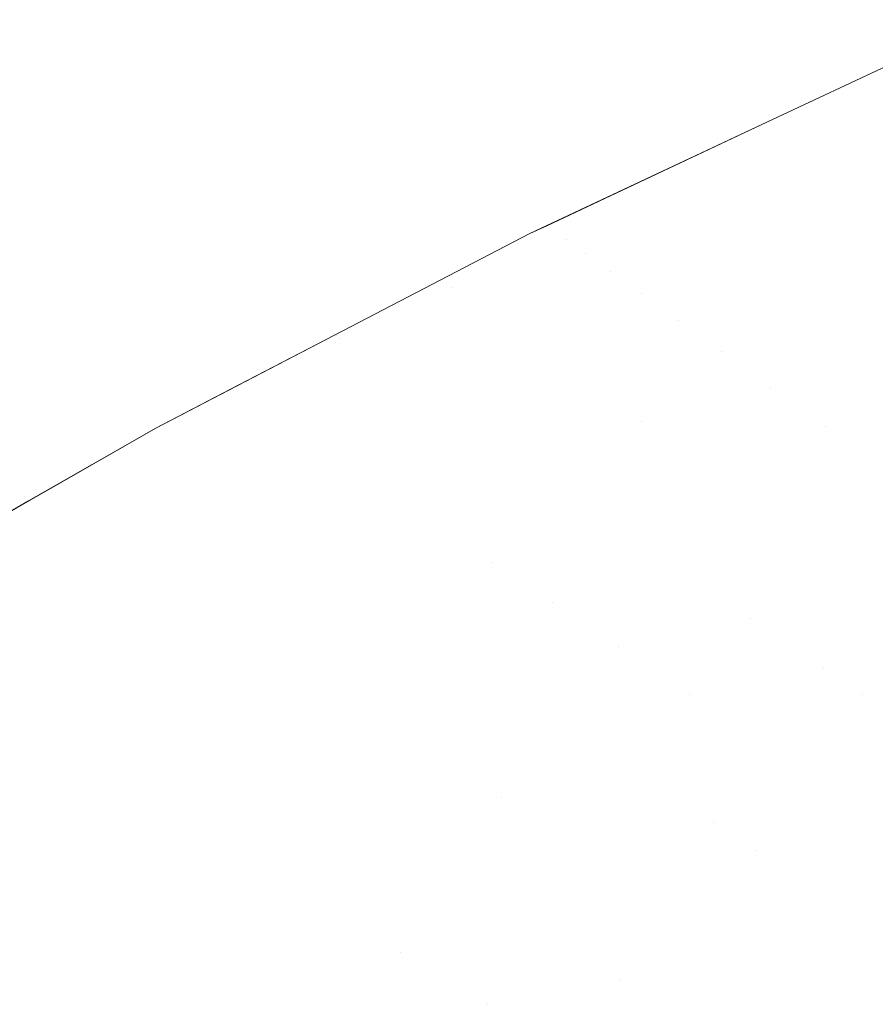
# Model space of a CAD drawing. Header units: centimetres. Extents: x -44.1 to 45.2, y 4.2 to 6.
# Tile 86 of 256: x -44.0343 to -44.0202, y 5.9645 to 5.9807. Entities that reach past the tile are written whole.
import ezdxf

# ---------------------------------------------------------------- set-up
doc = ezdxf.new("R2010")
doc.units = ezdxf.units.CM
doc.header["$LTSCALE"] = 2.54
doc.layers.add('Lucido design-1', color=7, linetype='Continuous')

# ---------------------------------------------------------------- blocks, each defined once
blk = doc.blocks.new('Gruppo-4-1')
at = {"color": 7, "linetype": 'Continuous', "lineweight": 9}
for points, invisible_edges in [([(-44.021958, 5.979038, -2276.319046), (-44.018209, 5.980733, -2276.319046), (-44.019196, 5.980357, -2276.32217)], 11), ([(-44.018209, 5.980733, -2276.319046), (-44.021958, 5.979038, -2276.319046), (-44.021807, 5.978923, -2276.315926), (-44.018064, 5.980615, -2276.315926)], 15), ([(-44.019196, 5.980357, -2276.92217), (-44.018209, 5.980733, -2276.925294), (-44.021958, 5.979038, -2276.925294)], 11), ([(-44.018064, 5.980615, -2276.928414), (-44.021807, 5.978923, -2276.928414), (-44.021958, 5.979038, -2276.925294), (-44.018209, 5.980733, -2276.925294)], 15), ([(-44.018064, 5.980615, -2276.315926), (-44.021807, 5.978923, -2276.315926), (-44.021556, 5.978731, -2276.312816), (-44.017822, 5.980419, -2276.312816)], 15), ([(-44.017822, 5.980419, -2276.931524), (-44.021556, 5.978731, -2276.931524), (-44.021807, 5.978923, -2276.928414), (-44.018064, 5.980615, -2276.928414)], 15), ([(-44.017822, 5.980419, -2276.312816), (-44.021556, 5.978731, -2276.312816), (-44.021206, 5.978463, -2276.309719), (-44.017485, 5.980145, -2276.309719)], 15), ([(-44.017485, 5.980145, -2276.934621), (-44.021206, 5.978463, -2276.934621), (-44.021556, 5.978731, -2276.931524), (-44.017822, 5.980419, -2276.931524)], 15), ([(-44.019196, 5.980357, -2276.32217), (-44.021993, 5.979044, -2276.32217), (-44.021958, 5.979038, -2276.319046)], 10), ([(-44.021993, 5.979044, -2276.32217), (-44.019196, 5.980357, -2276.32217), (-44.019196, 5.980357, -2276.92217), (-44.021993, 5.979044, -2276.92217)], 10), ([(-44.021958, 5.979038, -2276.925294), (-44.021993, 5.979044, -2276.92217), (-44.019196, 5.980357, -2276.92217)], 9), ([(-44.017485, 5.980145, -2276.309719), (-44.021206, 5.978463, -2276.309719), (-44.020758, 5.97812, -2276.30664), (-44.017053, 5.979794, -2276.30664)], 15), ([(-44.017053, 5.979794, -2276.9377), (-44.020758, 5.97812, -2276.9377), (-44.021206, 5.978463, -2276.934621), (-44.017485, 5.980145, -2276.934621)], 15), ([(-44.017053, 5.979794, -2276.30664), (-44.020758, 5.97812, -2276.30664), (-44.020213, 5.977702, -2276.303583), (-44.016528, 5.979368, -2276.303583)], 15), ([(-44.016528, 5.979368, -2276.940757), (-44.020213, 5.977702, -2276.940757), (-44.020758, 5.97812, -2276.9377), (-44.017053, 5.979794, -2276.9377)], 15), ([(-44.016528, 5.979368, -2276.303583), (-44.020213, 5.977702, -2276.303583), (-44.019573, 5.977212, -2276.300554), (-44.015911, 5.978867, -2276.300554)], 15), ([(-44.02564, 5.977331, -2276.32217), (-44.021993, 5.979044, -2276.32217), (-44.021993, 5.979044, -2276.92217), (-44.025918, 5.9772, -2276.92217)], 10), ([(-44.025591, 5.977299, -2276.925294), (-44.025918, 5.9772, -2276.92217), (-44.021993, 5.979044, -2276.92217)], 9), ([(-44.021993, 5.979044, -2276.32217), (-44.02564, 5.977331, -2276.32217), (-44.025591, 5.977299, -2276.319046)], 10), ([(-44.025591, 5.977299, -2276.319046), (-44.021958, 5.979038, -2276.319046), (-44.021993, 5.979044, -2276.32217)], 11), ([(-44.021993, 5.979044, -2276.92217), (-44.021958, 5.979038, -2276.925294), (-44.025591, 5.977299, -2276.925294)], 11), ([(-44.025434, 5.977186, -2276.315926), (-44.021807, 5.978923, -2276.315926), (-44.021958, 5.979038, -2276.319046), (-44.025591, 5.977299, -2276.319046)], 15), ([(-44.021958, 5.979038, -2276.925294), (-44.021807, 5.978923, -2276.928414), (-44.025434, 5.977186, -2276.928414), (-44.025591, 5.977299, -2276.925294)], 15), ([(-44.021807, 5.978923, -2276.315926), (-44.025434, 5.977186, -2276.315926), (-44.025318, 5.977101, -2276.314369)], 11), ([(-44.025175, 5.976998, -2276.931524), (-44.025434, 5.977186, -2276.928414), (-44.021807, 5.978923, -2276.928414), (-44.021556, 5.978731, -2276.931524)], 15), ([(-44.025318, 5.977101, -2276.314369), (-44.025175, 5.976998, -2276.312816), (-44.021556, 5.978731, -2276.312816), (-44.021807, 5.978923, -2276.315926)], 15), ([(-44.021556, 5.978731, -2276.312816), (-44.025175, 5.976998, -2276.312816), (-44.025007, 5.976876, -2276.311265)], 11), ([(-44.021556, 5.978731, -2276.931524), (-44.021206, 5.978463, -2276.934621), (-44.024813, 5.976736, -2276.934621), (-44.025175, 5.976998, -2276.931524)], 15), ([(-44.025007, 5.976876, -2276.311265), (-44.024813, 5.976736, -2276.309719), (-44.021206, 5.978463, -2276.309719), (-44.021556, 5.978731, -2276.312816)], 15), ([(-44.021206, 5.978463, -2276.309719), (-44.024813, 5.976736, -2276.309719), (-44.024593, 5.976577, -2276.308177)], 11), ([(-44.024349, 5.976401, -2276.9377), (-44.024813, 5.976736, -2276.934621), (-44.021206, 5.978463, -2276.934621), (-44.020758, 5.97812, -2276.9377)], 15), ([(-44.024593, 5.976577, -2276.308177), (-44.024349, 5.976401, -2276.30664), (-44.020758, 5.97812, -2276.30664), (-44.021206, 5.978463, -2276.309719)], 15), ([(-44.020758, 5.97812, -2276.30664), (-44.024349, 5.976401, -2276.30664), (-44.024079, 5.976206, -2276.305108)], 11), ([(-44.020758, 5.97812, -2276.9377), (-44.020213, 5.977702, -2276.940757), (-44.023784, 5.975992, -2276.940757), (-44.024349, 5.976401, -2276.9377)], 15), ([(-44.024079, 5.976206, -2276.305108), (-44.023784, 5.975992, -2276.303583), (-44.020213, 5.977702, -2276.303583), (-44.020758, 5.97812, -2276.30664)], 15), ([(-44.020213, 5.977702, -2276.303583), (-44.023784, 5.975992, -2276.303583), (-44.023465, 5.975762, -2276.302065)], 11), ([(-44.023121, 5.975513, -2276.943786), (-44.023784, 5.975992, -2276.940757), (-44.020213, 5.977702, -2276.940757), (-44.019573, 5.977212, -2276.943786)], 15), ([(-44.023465, 5.975762, -2276.302065), (-44.023121, 5.975513, -2276.300554), (-44.019573, 5.977212, -2276.300554), (-44.020213, 5.977702, -2276.303583)], 15), ([(-44.025591, 5.977299, -2276.319046), (-44.02564, 5.977331, -2276.32217), (-44.025918, 5.9772, -2276.32217)], 9), ([(-44.025918, 5.9772, -2276.92217), (-44.025918, 5.9772, -2276.32217), (-44.02564, 5.977331, -2276.32217)], 9), ([(-44.029146, 5.975545, -2276.320608), (-44.025591, 5.977299, -2276.319046), (-44.025918, 5.9772, -2276.32217)], 11), ([(-44.029146, 5.975545, -2276.320608), (-44.029106, 5.975518, -2276.319046), (-44.025591, 5.977299, -2276.319046)], 11), ([(-44.025918, 5.9772, -2276.32217), (-44.029144, 5.975523, -2276.32217), (-44.029146, 5.975545, -2276.320608)], 10), ([(-44.029144, 5.975523, -2276.32217), (-44.025918, 5.9772, -2276.32217), (-44.025918, 5.9772, -2276.92217), (-44.029144, 5.975523, -2276.92217)], 10), ([(-44.029106, 5.975518, -2276.925294), (-44.029144, 5.975523, -2276.92217), (-44.025918, 5.9772, -2276.92217)], 9), ([(-44.025591, 5.977299, -2276.319046), (-44.029106, 5.975518, -2276.319046), (-44.029039, 5.975472, -2276.317485)], 11), ([(-44.025918, 5.9772, -2276.92217), (-44.025591, 5.977299, -2276.925294), (-44.029106, 5.975518, -2276.925294)], 11), ([(-44.027204, 5.976302, -2276.928414), (-44.028945, 5.975407, -2276.928414), (-44.029106, 5.975518, -2276.925294), (-44.025591, 5.977299, -2276.925294)], 15), ([(-44.029039, 5.975472, -2276.317485), (-44.028945, 5.975407, -2276.315926), (-44.025434, 5.977186, -2276.315926), (-44.025591, 5.977299, -2276.319046)], 15), ([(-44.025318, 5.977101, -2276.314369), (-44.025434, 5.977186, -2276.315926), (-44.028945, 5.975407, -2276.315926), (-44.028824, 5.975325, -2276.314369)], 15), ([(-44.025591, 5.977299, -2276.925294), (-44.025434, 5.977186, -2276.928414), (-44.027204, 5.976302, -2276.928414)], 11), ([(-44.027204, 5.976302, -2276.928414), (-44.025434, 5.977186, -2276.928414), (-44.025175, 5.976998, -2276.931524), (-44.026941, 5.976116, -2276.931524)], 15), ([(-44.019573, 5.977212, -2276.300554), (-44.023121, 5.975513, -2276.300554), (-44.022753, 5.975247, -2276.29905)], 11), ([(-44.019573, 5.977212, -2276.943786), (-44.018838, 5.97665, -2276.946785), (-44.022361, 5.974963, -2276.946785), (-44.023121, 5.975513, -2276.943786)], 15), ([(-44.022753, 5.975247, -2276.29905), (-44.022361, 5.974963, -2276.297555), (-44.018838, 5.97665, -2276.297555), (-44.019573, 5.977212, -2276.300554)], 15), ([(-44.028824, 5.975325, -2276.314369), (-44.028677, 5.975224, -2276.312816), (-44.025175, 5.976998, -2276.312816), (-44.025318, 5.977101, -2276.314369)], 15), ([(-44.025007, 5.976876, -2276.311265), (-44.025175, 5.976998, -2276.312816), (-44.028677, 5.975224, -2276.312816), (-44.028503, 5.975105, -2276.311265)], 15), ([(-44.026941, 5.976116, -2276.931524), (-44.025175, 5.976998, -2276.931524), (-44.024813, 5.976736, -2276.934621), (-44.026572, 5.975857, -2276.934621)], 15), ([(-44.028503, 5.975105, -2276.311265), (-44.028303, 5.974968, -2276.309719), (-44.024813, 5.976736, -2276.309719), (-44.025007, 5.976876, -2276.311265)], 15), ([(-44.024593, 5.976577, -2276.308177), (-44.024813, 5.976736, -2276.309719), (-44.028303, 5.974968, -2276.309719), (-44.028076, 5.974813, -2276.308177)], 15), ([(-44.026572, 5.975857, -2276.934621), (-44.024813, 5.976736, -2276.934621), (-44.024349, 5.976401, -2276.9377), (-44.026101, 5.975525, -2276.9377)], 15), ([(-44.028076, 5.974813, -2276.308177), (-44.027823, 5.97464, -2276.30664), (-44.024349, 5.976401, -2276.30664), (-44.024593, 5.976577, -2276.308177)], 15), ([(-44.018838, 5.97665, -2276.297555), (-44.022361, 5.974963, -2276.297555), (-44.021945, 5.974663, -2276.296068)], 11), ([(-44.021945, 5.974663, -2276.948272), (-44.022361, 5.974963, -2276.946785), (-44.018838, 5.97665, -2276.946785)], 11), ([(-44.021945, 5.974663, -2276.296068), (-44.021506, 5.974345, -2276.29459), (-44.018013, 5.976018, -2276.29459), (-44.018838, 5.97665, -2276.297555)], 15), ([(-44.018838, 5.97665, -2276.946785), (-44.018013, 5.976018, -2276.94975), (-44.021506, 5.974345, -2276.94975), (-44.021945, 5.974663, -2276.948272)], 15), ([(-44.024079, 5.976206, -2276.305108), (-44.024349, 5.976401, -2276.30664), (-44.027823, 5.97464, -2276.30664), (-44.027545, 5.97445, -2276.305108)], 15), ([(-44.026101, 5.975525, -2276.9377), (-44.024349, 5.976401, -2276.9377), (-44.023784, 5.975992, -2276.940757), (-44.025527, 5.975122, -2276.940757)], 15), ([(-44.026941, 5.976116, -2276.931524), (-44.028677, 5.975224, -2276.931524), (-44.028945, 5.975407, -2276.928414), (-44.027204, 5.976302, -2276.928414)], 15), ([(-44.027545, 5.97445, -2276.305108), (-44.02724, 5.974242, -2276.303583), (-44.023784, 5.975992, -2276.303583), (-44.024079, 5.976206, -2276.305108)], 15), ([(-44.026572, 5.975857, -2276.934621), (-44.028303, 5.974968, -2276.934621), (-44.028677, 5.975224, -2276.931524), (-44.026941, 5.976116, -2276.931524)], 15), ([(-44.018013, 5.976018, -2276.29459), (-44.021506, 5.974345, -2276.29459), (-44.021044, 5.974011, -2276.293122)], 11), ([(-44.021044, 5.974011, -2276.951217), (-44.021506, 5.974345, -2276.94975), (-44.018013, 5.976018, -2276.94975)], 11), ([(-44.021044, 5.974011, -2276.293122), (-44.020559, 5.97366, -2276.291665), (-44.017098, 5.975318, -2276.291665), (-44.018013, 5.976018, -2276.29459)], 15), ([(-44.018013, 5.976018, -2276.94975), (-44.017098, 5.975318, -2276.952675), (-44.020559, 5.97366, -2276.952675), (-44.021044, 5.974011, -2276.951217)], 15), ([(-44.026101, 5.975525, -2276.9377), (-44.027823, 5.97464, -2276.9377), (-44.028303, 5.974968, -2276.934621), (-44.026572, 5.975857, -2276.934621)], 15), ([(-44.023465, 5.975762, -2276.302065), (-44.023784, 5.975992, -2276.303583), (-44.02724, 5.974242, -2276.303583), (-44.02691, 5.974016, -2276.302065)], 15), ([(-44.025527, 5.975122, -2276.940757), (-44.023784, 5.975992, -2276.940757), (-44.023121, 5.975513, -2276.943786), (-44.024853, 5.974648, -2276.943786)], 15), ([(-44.02691, 5.974016, -2276.302065), (-44.026555, 5.973773, -2276.300554), (-44.023121, 5.975513, -2276.300554), (-44.023465, 5.975762, -2276.302065)], 15), ([(-44.032545, 5.973726, -2276.320608), (-44.032504, 5.973699, -2276.319046), (-44.029106, 5.975518, -2276.319046), (-44.029146, 5.975545, -2276.320608)], 15), ([(-44.032098, 5.973987, -2276.32217), (-44.032545, 5.973726, -2276.320608), (-44.029146, 5.975545, -2276.320608)], 11), ([(-44.029146, 5.975545, -2276.320608), (-44.029144, 5.975523, -2276.32217), (-44.032098, 5.973987, -2276.32217)], 9), ([(-44.029144, 5.975523, -2276.92217), (-44.030864, 5.974629, -2276.92217), (-44.032098, 5.973987, -2276.32217), (-44.029144, 5.975523, -2276.32217)], 10), ([(-44.030864, 5.974629, -2276.92217), (-44.029144, 5.975523, -2276.92217), (-44.029106, 5.975518, -2276.925294), (-44.03082, 5.974613, -2276.925294)], 14), ([(-44.025527, 5.975122, -2276.940757), (-44.02724, 5.974242, -2276.940757), (-44.027823, 5.97464, -2276.9377), (-44.026101, 5.975525, -2276.9377)], 15), ([(-44.029039, 5.975472, -2276.317485), (-44.029106, 5.975518, -2276.319046), (-44.032504, 5.973699, -2276.319046), (-44.032434, 5.973654, -2276.317485)], 15), ([(-44.032434, 5.973654, -2276.317485), (-44.032337, 5.973591, -2276.315926), (-44.028945, 5.975407, -2276.315926), (-44.029039, 5.975472, -2276.317485)], 15), ([(-44.028824, 5.975325, -2276.314369), (-44.028945, 5.975407, -2276.315926), (-44.032337, 5.973591, -2276.315926), (-44.032213, 5.973511, -2276.314369)], 15), ([(-44.03082, 5.974613, -2276.925294), (-44.029106, 5.975518, -2276.925294), (-44.028945, 5.975407, -2276.928414), (-44.030656, 5.974504, -2276.928414)], 15), ([(-44.030656, 5.974504, -2276.928414), (-44.028945, 5.975407, -2276.928414), (-44.028677, 5.975224, -2276.931524), (-44.030384, 5.974323, -2276.931524)], 15), ([(-44.022753, 5.975247, -2276.29905), (-44.023121, 5.975513, -2276.300554), (-44.026555, 5.973773, -2276.300554), (-44.026175, 5.973513, -2276.29905)], 15), ([(-44.024853, 5.974648, -2276.943786), (-44.023121, 5.975513, -2276.943786), (-44.022361, 5.974963, -2276.946785), (-44.02408, 5.974105, -2276.946785)], 15), ([(-44.032213, 5.973511, -2276.314369), (-44.032061, 5.973412, -2276.312816), (-44.028677, 5.975224, -2276.312816), (-44.028824, 5.975325, -2276.314369)], 15), ([(-44.028503, 5.975105, -2276.311265), (-44.028677, 5.975224, -2276.312816), (-44.032061, 5.973412, -2276.312816), (-44.031882, 5.973296, -2276.311265)], 15), ([(-44.030384, 5.974323, -2276.931524), (-44.028677, 5.975224, -2276.931524), (-44.028303, 5.974968, -2276.934621), (-44.030004, 5.97407, -2276.934621)], 15), ([(-44.026175, 5.973513, -2276.29905), (-44.02577, 5.973236, -2276.297555), (-44.022361, 5.974963, -2276.297555), (-44.022753, 5.975247, -2276.29905)], 15), ([(-44.017098, 5.975318, -2276.291665), (-44.020559, 5.97366, -2276.291665), (-44.020052, 5.973293, -2276.290218)], 11), ([(-44.020052, 5.973293, -2276.954122), (-44.020559, 5.97366, -2276.952675), (-44.017098, 5.975318, -2276.952675)], 11), ([(-44.031882, 5.973296, -2276.311265), (-44.031675, 5.973162, -2276.309719), (-44.028303, 5.974968, -2276.309719), (-44.028503, 5.975105, -2276.311265)], 15), ([(-44.024853, 5.974648, -2276.943786), (-44.026555, 5.973773, -2276.943786), (-44.02724, 5.974242, -2276.940757), (-44.025527, 5.975122, -2276.940757)], 15), ([(-44.028076, 5.974813, -2276.308177), (-44.028303, 5.974968, -2276.309719), (-44.031675, 5.973162, -2276.309719), (-44.031442, 5.973011, -2276.308177)], 15), ([(-44.030004, 5.97407, -2276.934621), (-44.028303, 5.974968, -2276.934621), (-44.027823, 5.97464, -2276.9377), (-44.029517, 5.973746, -2276.9377)], 15), ([(-44.021945, 5.974663, -2276.296068), (-44.022361, 5.974963, -2276.297555), (-44.02577, 5.973236, -2276.297555), (-44.025341, 5.972943, -2276.296068)], 15), ([(-44.02408, 5.974105, -2276.946785), (-44.022361, 5.974963, -2276.946785), (-44.021945, 5.974663, -2276.948272), (-44.025341, 5.972943, -2276.948272)], 15), ([(-44.031442, 5.973011, -2276.308177), (-44.031181, 5.972843, -2276.30664), (-44.027823, 5.97464, -2276.30664), (-44.028076, 5.974813, -2276.308177)], 15), ([(-44.03082, 5.974613, -2276.925294), (-44.032504, 5.973699, -2276.925294), (-44.032098, 5.973987, -2276.92217)], 11), ([(-44.030656, 5.974504, -2276.928414), (-44.032337, 5.973591, -2276.928414), (-44.032504, 5.973699, -2276.925294), (-44.03082, 5.974613, -2276.925294)], 15), ([(-44.030864, 5.974629, -2276.92217), (-44.032098, 5.973987, -2276.92217), (-44.032098, 5.973987, -2276.32217)], 10), ([(-44.032098, 5.973987, -2276.92217), (-44.030864, 5.974629, -2276.92217), (-44.03082, 5.974613, -2276.925294)], 10), ([(-44.027545, 5.97445, -2276.305108), (-44.027823, 5.97464, -2276.30664), (-44.031181, 5.972843, -2276.30664), (-44.030894, 5.972657, -2276.305108)], 15), ([(-44.029517, 5.973746, -2276.9377), (-44.027823, 5.97464, -2276.9377), (-44.02724, 5.974242, -2276.940757), (-44.028925, 5.973352, -2276.940757)], 15), ([(-44.02408, 5.974105, -2276.946785), (-44.02577, 5.973236, -2276.946785), (-44.026555, 5.973773, -2276.943786), (-44.024853, 5.974648, -2276.943786)], 15), ([(-44.025341, 5.972943, -2276.296068), (-44.024887, 5.972632, -2276.29459), (-44.021506, 5.974345, -2276.29459), (-44.021945, 5.974663, -2276.296068)], 15), ([(-44.021945, 5.974663, -2276.948272), (-44.021506, 5.974345, -2276.94975), (-44.024887, 5.972632, -2276.94975), (-44.025341, 5.972943, -2276.948272)], 15), ([(-44.030384, 5.974323, -2276.931524), (-44.032061, 5.973412, -2276.931524), (-44.032337, 5.973591, -2276.928414), (-44.030656, 5.974504, -2276.928414)], 15), ([(-44.030894, 5.972657, -2276.305108), (-44.03058, 5.972453, -2276.303583), (-44.02724, 5.974242, -2276.303583), (-44.027545, 5.97445, -2276.305108)], 15), ([(-44.030004, 5.97407, -2276.934621), (-44.031675, 5.973162, -2276.934621), (-44.032061, 5.973412, -2276.931524), (-44.030384, 5.974323, -2276.931524)], 15), ([(-44.02691, 5.974016, -2276.302065), (-44.02724, 5.974242, -2276.303583), (-44.03058, 5.972453, -2276.303583), (-44.03024, 5.972233, -2276.302065)], 15), ([(-44.028925, 5.973352, -2276.940757), (-44.02724, 5.974242, -2276.940757), (-44.026555, 5.973773, -2276.943786), (-44.028229, 5.972889, -2276.943786)], 15), ([(-44.021044, 5.974011, -2276.293122), (-44.021506, 5.974345, -2276.29459), (-44.024887, 5.972632, -2276.29459), (-44.02441, 5.972306, -2276.293122)], 15), ([(-44.02441, 5.972306, -2276.951217), (-44.024887, 5.972632, -2276.94975), (-44.021506, 5.974345, -2276.94975), (-44.021044, 5.974011, -2276.951217)], 15), ([(-44.029517, 5.973746, -2276.9377), (-44.031181, 5.972843, -2276.9377), (-44.031675, 5.973162, -2276.934621), (-44.030004, 5.97407, -2276.934621)], 15), ([(-44.025341, 5.972943, -2276.948272), (-44.02577, 5.973236, -2276.946785), (-44.02408, 5.974105, -2276.946785)], 11), ([(-44.032545, 5.973726, -2276.320608), (-44.032098, 5.973987, -2276.32217), (-44.035825, 5.971854, -2276.32217)], 9), ([(-44.035825, 5.971854, -2276.32217), (-44.032098, 5.973987, -2276.32217), (-44.032098, 5.973987, -2276.92217), (-44.034199, 5.972785, -2276.92217)], 10), ([(-44.034199, 5.972785, -2276.92217), (-44.032098, 5.973987, -2276.92217), (-44.032504, 5.973699, -2276.925294)], 10), ([(-44.03024, 5.972233, -2276.302065), (-44.029874, 5.971996, -2276.300554), (-44.026555, 5.973773, -2276.300554), (-44.02691, 5.974016, -2276.302065)], 15), ([(-44.02441, 5.972306, -2276.293122), (-44.023909, 5.971963, -2276.291665), (-44.020559, 5.97366, -2276.291665), (-44.021044, 5.974011, -2276.293122)], 15), ([(-44.021044, 5.974011, -2276.951217), (-44.020559, 5.97366, -2276.952675), (-44.023909, 5.971963, -2276.952675), (-44.02441, 5.972306, -2276.951217)], 15), ([(-44.028925, 5.973352, -2276.940757), (-44.03058, 5.972453, -2276.940757), (-44.031181, 5.972843, -2276.9377), (-44.029517, 5.973746, -2276.9377)], 15), ([(-44.026175, 5.973513, -2276.29905), (-44.026555, 5.973773, -2276.300554), (-44.029874, 5.971996, -2276.300554), (-44.029482, 5.971743, -2276.29905)], 15), ([(-44.028229, 5.972889, -2276.943786), (-44.026555, 5.973773, -2276.943786), (-44.02577, 5.973236, -2276.946785), (-44.027432, 5.972359, -2276.946785)], 15), ([(-44.035825, 5.971854, -2276.32217), (-44.035825, 5.971871, -2276.320608), (-44.032545, 5.973726, -2276.320608)], 11), ([(-44.035825, 5.971871, -2276.320608), (-44.035782, 5.971845, -2276.319046), (-44.032504, 5.973699, -2276.319046), (-44.032545, 5.973726, -2276.320608)], 15), ([(-44.032434, 5.973654, -2276.317485), (-44.032504, 5.973699, -2276.319046), (-44.035782, 5.971845, -2276.319046), (-44.035711, 5.971801, -2276.317485)], 15), ([(-44.035711, 5.971801, -2276.317485), (-44.035611, 5.97174, -2276.315926), (-44.032337, 5.973591, -2276.315926), (-44.032434, 5.973654, -2276.317485)], 15), ([(-44.032213, 5.973511, -2276.314369), (-44.032337, 5.973591, -2276.315926), (-44.035611, 5.97174, -2276.315926), (-44.035483, 5.971662, -2276.314369)], 15), ([(-44.032504, 5.973699, -2276.925294), (-44.034158, 5.972776, -2276.925294), (-44.034199, 5.972785, -2276.92217)], 11), ([(-44.034158, 5.972776, -2276.925294), (-44.032504, 5.973699, -2276.925294), (-44.032337, 5.973591, -2276.928414), (-44.033989, 5.97267, -2276.928414)], 15), ([(-44.033989, 5.97267, -2276.928414), (-44.032337, 5.973591, -2276.928414), (-44.032061, 5.973412, -2276.931524), (-44.033709, 5.972493, -2276.931524)], 15), ([(-44.020052, 5.973293, -2276.290218), (-44.020559, 5.97366, -2276.291665), (-44.023909, 5.971963, -2276.291665), (-44.023385, 5.971605, -2276.290218)], 15), ([(-44.023385, 5.971605, -2276.954122), (-44.023909, 5.971963, -2276.952675), (-44.020559, 5.97366, -2276.952675), (-44.020052, 5.973293, -2276.954122)], 15), ([(-44.035483, 5.971662, -2276.314369), (-44.035327, 5.971566, -2276.312816), (-44.032061, 5.973412, -2276.312816), (-44.032213, 5.973511, -2276.314369)], 15), ([(-44.031882, 5.973296, -2276.311265), (-44.032061, 5.973412, -2276.312816), (-44.035327, 5.971566, -2276.312816), (-44.035143, 5.971453, -2276.311265)], 15), ([(-44.033709, 5.972493, -2276.931524), (-44.032061, 5.973412, -2276.931524), (-44.031675, 5.973162, -2276.934621), (-44.033317, 5.972246, -2276.934621)], 15), ([(-44.029482, 5.971743, -2276.29905), (-44.029065, 5.971472, -2276.297555), (-44.02577, 5.973236, -2276.297555), (-44.026175, 5.973513, -2276.29905)], 15), ([(-44.035143, 5.971453, -2276.311265), (-44.03493, 5.971322, -2276.309719), (-44.031675, 5.973162, -2276.309719), (-44.031882, 5.973296, -2276.311265)], 15), ([(-44.028229, 5.972889, -2276.943786), (-44.029874, 5.971996, -2276.943786), (-44.03058, 5.972453, -2276.940757), (-44.028925, 5.973352, -2276.940757)], 15), ([(-44.023385, 5.971605, -2276.290218), (-44.022838, 5.971231, -2276.288781), (-44.019522, 5.97291, -2276.288781), (-44.020052, 5.973293, -2276.290218)], 15), ([(-44.020052, 5.973293, -2276.954122), (-44.019522, 5.97291, -2276.955559), (-44.022838, 5.971231, -2276.955559), (-44.023385, 5.971605, -2276.954122)], 15), ([(-44.031442, 5.973011, -2276.308177), (-44.031675, 5.973162, -2276.309719), (-44.03493, 5.971322, -2276.309719), (-44.03469, 5.971175, -2276.308177)], 15), ([(-44.033317, 5.972246, -2276.934621), (-44.031675, 5.973162, -2276.934621), (-44.031181, 5.972843, -2276.9377), (-44.032816, 5.971931, -2276.9377)], 15), ([(-44.025341, 5.972943, -2276.296068), (-44.02577, 5.973236, -2276.297555), (-44.029065, 5.971472, -2276.297555), (-44.028622, 5.971186, -2276.296068)], 15), ([(-44.026535, 5.971762, -2276.94975), (-44.027432, 5.972359, -2276.946785), (-44.02577, 5.973236, -2276.946785), (-44.025341, 5.972943, -2276.948272)], 15), ([(-44.03469, 5.971175, -2276.308177), (-44.034422, 5.971011, -2276.30664), (-44.031181, 5.972843, -2276.30664), (-44.031442, 5.973011, -2276.308177)], 15), ([(-44.028622, 5.971186, -2276.296068), (-44.028155, 5.970883, -2276.29459), (-44.024887, 5.972632, -2276.29459), (-44.025341, 5.972943, -2276.296068)], 15), ([(-44.025341, 5.972943, -2276.948272), (-44.024887, 5.972632, -2276.94975), (-44.026535, 5.971762, -2276.94975)], 11), ([(-44.034199, 5.972785, -2276.92217), (-44.035825, 5.971854, -2276.92217), (-44.035825, 5.971854, -2276.32217)], 10), ([(-44.034158, 5.972776, -2276.925294), (-44.035782, 5.971845, -2276.925294), (-44.035825, 5.971854, -2276.92217), (-44.034199, 5.972785, -2276.92217)], 11), ([(-44.033989, 5.97267, -2276.928414), (-44.035611, 5.97174, -2276.928414), (-44.035782, 5.971845, -2276.925294), (-44.034158, 5.972776, -2276.925294)], 15), ([(-44.030894, 5.972657, -2276.305108), (-44.031181, 5.972843, -2276.30664), (-44.034422, 5.971011, -2276.30664), (-44.034126, 5.970829, -2276.305108)], 15), ([(-44.032816, 5.971931, -2276.9377), (-44.031181, 5.972843, -2276.9377), (-44.03058, 5.972453, -2276.940757), (-44.032206, 5.971546, -2276.940757)], 15), ([(-44.027432, 5.972359, -2276.946785), (-44.029065, 5.971472, -2276.946785), (-44.029874, 5.971996, -2276.943786), (-44.028229, 5.972889, -2276.943786)], 15), ([(-44.019522, 5.97291, -2276.288781), (-44.022838, 5.971231, -2276.288781), (-44.022269, 5.970841, -2276.287357)], 11), ([(-44.018399, 5.972098, -2276.958396), (-44.021677, 5.970437, -2276.958396), (-44.022838, 5.971231, -2276.955559), (-44.019522, 5.97291, -2276.955559)], 15), ([(-44.022269, 5.970841, -2276.287357), (-44.021677, 5.970437, -2276.285944), (-44.018399, 5.972098, -2276.285944), (-44.019522, 5.97291, -2276.288781)], 15), ([(-44.033709, 5.972493, -2276.931524), (-44.035327, 5.971566, -2276.931524), (-44.035611, 5.97174, -2276.928414), (-44.033989, 5.97267, -2276.928414)], 15), ([(-44.034126, 5.970829, -2276.305108), (-44.033803, 5.970631, -2276.303583), (-44.03058, 5.972453, -2276.303583), (-44.030894, 5.972657, -2276.305108)], 15), ([(-44.02441, 5.972306, -2276.293122), (-44.024887, 5.972632, -2276.29459), (-44.028155, 5.970883, -2276.29459), (-44.027662, 5.970564, -2276.293122)], 15), ([(-44.025542, 5.971101, -2276.952675), (-44.026535, 5.971762, -2276.94975), (-44.024887, 5.972632, -2276.94975), (-44.02441, 5.972306, -2276.951217)], 15), ([(-44.033317, 5.972246, -2276.934621), (-44.03493, 5.971322, -2276.934621), (-44.035327, 5.971566, -2276.931524), (-44.033709, 5.972493, -2276.931524)], 15), ([(-44.03024, 5.972233, -2276.302065), (-44.03058, 5.972453, -2276.303583), (-44.033803, 5.970631, -2276.303583), (-44.033453, 5.970417, -2276.302065)], 15), ([(-44.032206, 5.971546, -2276.940757), (-44.03058, 5.972453, -2276.940757), (-44.029874, 5.971996, -2276.943786), (-44.03149, 5.971095, -2276.943786)], 15), ([(-44.026535, 5.971762, -2276.94975), (-44.028155, 5.970883, -2276.94975), (-44.029065, 5.971472, -2276.946785), (-44.027432, 5.972359, -2276.946785)], 15), ([(-44.027662, 5.970564, -2276.293122), (-44.027146, 5.97023, -2276.291665), (-44.023909, 5.971963, -2276.291665), (-44.02441, 5.972306, -2276.293122)], 15), ([(-44.02441, 5.972306, -2276.951217), (-44.023909, 5.971963, -2276.952675), (-44.025542, 5.971101, -2276.952675)], 11), ([(-44.032816, 5.971931, -2276.9377), (-44.034422, 5.971011, -2276.9377), (-44.03493, 5.971322, -2276.934621), (-44.033317, 5.972246, -2276.934621)], 15), ([(-44.033453, 5.970417, -2276.302065), (-44.033077, 5.970186, -2276.300554), (-44.029874, 5.971996, -2276.300554), (-44.03024, 5.972233, -2276.302065)], 15), ([(-44.029482, 5.971743, -2276.29905), (-44.029874, 5.971996, -2276.300554), (-44.033077, 5.970186, -2276.300554), (-44.032674, 5.969938, -2276.29905)], 15), ([(-44.03149, 5.971095, -2276.943786), (-44.029874, 5.971996, -2276.943786), (-44.029065, 5.971472, -2276.946785), (-44.030669, 5.970578, -2276.946785)], 15), ([(-44.023385, 5.971605, -2276.290218), (-44.023909, 5.971963, -2276.291665), (-44.027146, 5.97023, -2276.291665), (-44.026606, 5.96988, -2276.290218)], 15), ([(-44.024454, 5.970377, -2276.955559), (-44.025542, 5.971101, -2276.952675), (-44.023909, 5.971963, -2276.952675), (-44.023385, 5.971605, -2276.954122)], 15), ([(-44.018399, 5.972098, -2276.285944), (-44.021677, 5.970437, -2276.285944), (-44.021064, 5.970018, -2276.284543)], 11), ([(-44.021064, 5.970018, -2276.959797), (-44.021677, 5.970437, -2276.958396), (-44.018399, 5.972098, -2276.958396)], 11), ([(-44.021064, 5.970018, -2276.284543), (-44.020429, 5.969584, -2276.283155), (-44.017191, 5.971224, -2276.283155), (-44.018399, 5.972098, -2276.285944)], 15), ([(-44.018399, 5.972098, -2276.958396), (-44.017191, 5.971224, -2276.961185), (-44.020429, 5.969584, -2276.961185), (-44.021064, 5.970018, -2276.959797)], 15), ([(-44.032206, 5.971546, -2276.940757), (-44.033803, 5.970631, -2276.940757), (-44.034422, 5.971011, -2276.9377), (-44.032816, 5.971931, -2276.9377)], 15), ([(-44.032674, 5.969938, -2276.29905), (-44.032244, 5.969675, -2276.297555), (-44.029065, 5.971472, -2276.297555), (-44.029482, 5.971743, -2276.29905)], 15), ([(-44.025542, 5.971101, -2276.952675), (-44.027146, 5.97023, -2276.952675), (-44.028155, 5.970883, -2276.94975), (-44.026535, 5.971762, -2276.94975)], 15), ([(-44.03149, 5.971095, -2276.943786), (-44.033077, 5.970186, -2276.943786), (-44.033803, 5.970631, -2276.940757), (-44.032206, 5.971546, -2276.940757)], 15), ([(-44.028622, 5.971186, -2276.296068), (-44.029065, 5.971472, -2276.297555), (-44.032244, 5.969675, -2276.297555), (-44.031789, 5.969396, -2276.296068)], 15), ([(-44.030669, 5.970578, -2276.946785), (-44.029065, 5.971472, -2276.946785), (-44.028155, 5.970883, -2276.94975), (-44.029745, 5.969996, -2276.94975)], 15), ([(-44.026606, 5.96988, -2276.290218), (-44.026042, 5.969515, -2276.288781), (-44.022838, 5.971231, -2276.288781), (-44.023385, 5.971605, -2276.290218)], 15), ([(-44.023385, 5.971605, -2276.954122), (-44.022838, 5.971231, -2276.955559), (-44.024454, 5.970377, -2276.955559)], 11), ([(-44.031789, 5.969396, -2276.296068), (-44.031308, 5.969101, -2276.29459), (-44.028155, 5.970883, -2276.29459), (-44.028622, 5.971186, -2276.296068)], 15), ([(-44.022269, 5.970841, -2276.287357), (-44.022838, 5.971231, -2276.288781), (-44.026042, 5.969515, -2276.288781), (-44.025455, 5.969135, -2276.287357)], 15), ([(-44.024454, 5.970377, -2276.955559), (-44.022838, 5.971231, -2276.955559), (-44.021677, 5.970437, -2276.958396), (-44.023275, 5.969593, -2276.958396)], 15), ([(-44.017191, 5.971224, -2276.283155), (-44.020429, 5.969584, -2276.283155), (-44.019098, 5.968673, -2276.280418), (-44.015902, 5.970292, -2276.280418)], 15), ([(-44.015902, 5.970292, -2276.963922), (-44.019098, 5.968673, -2276.963922), (-44.020429, 5.969584, -2276.961185), (-44.017191, 5.971224, -2276.961185)], 15), ([(-44.034126, 5.970829, -2276.305108), (-44.034422, 5.971011, -2276.30664), (-44.037545, 5.969148, -2276.30664), (-44.037241, 5.968971, -2276.305108)], 15), ([(-44.035998, 5.970083, -2276.9377), (-44.034422, 5.971011, -2276.9377), (-44.033803, 5.970631, -2276.940757), (-44.035371, 5.969708, -2276.940757)], 15), ([(-44.030669, 5.970578, -2276.946785), (-44.032244, 5.969675, -2276.946785), (-44.033077, 5.970186, -2276.943786), (-44.03149, 5.971095, -2276.943786)], 15), ([(-44.024454, 5.970377, -2276.955559), (-44.026042, 5.969515, -2276.955559), (-44.027146, 5.97023, -2276.952675), (-44.025542, 5.971101, -2276.952675)], 15), ([(-44.037241, 5.968971, -2276.305108), (-44.036909, 5.968778, -2276.303583), (-44.033803, 5.970631, -2276.303583), (-44.034126, 5.970829, -2276.305108)], 15), ([(-44.027662, 5.970564, -2276.293122), (-44.028155, 5.970883, -2276.29459), (-44.031308, 5.969101, -2276.29459), (-44.030801, 5.96879, -2276.293122)], 15), ([(-44.029745, 5.969996, -2276.94975), (-44.028155, 5.970883, -2276.94975), (-44.027146, 5.97023, -2276.952675), (-44.028722, 5.969351, -2276.952675)], 15), ([(-44.025455, 5.969135, -2276.287357), (-44.024845, 5.968741, -2276.285944), (-44.021677, 5.970437, -2276.285944), (-44.022269, 5.970841, -2276.287357)], 15), ([(-44.033453, 5.970417, -2276.302065), (-44.033803, 5.970631, -2276.303583), (-44.036909, 5.968778, -2276.303583), (-44.03655, 5.968569, -2276.302065)], 15), ([(-44.035371, 5.969708, -2276.940757), (-44.033803, 5.970631, -2276.940757), (-44.033077, 5.970186, -2276.943786), (-44.034635, 5.969269, -2276.943786)], 15), ([(-44.029745, 5.969996, -2276.94975), (-44.031308, 5.969101, -2276.94975), (-44.032244, 5.969675, -2276.946785), (-44.030669, 5.970578, -2276.946785)], 15), ([(-44.030801, 5.96879, -2276.293122), (-44.03027, 5.968464, -2276.291665), (-44.027146, 5.97023, -2276.291665), (-44.027662, 5.970564, -2276.293122)], 15), ([(-44.03655, 5.968569, -2276.302065), (-44.036163, 5.968345, -2276.300554), (-44.033077, 5.970186, -2276.300554), (-44.033453, 5.970417, -2276.302065)], 15), ([(-44.023275, 5.969593, -2276.958396), (-44.024845, 5.968741, -2276.958396), (-44.026042, 5.969515, -2276.955559), (-44.024454, 5.970377, -2276.955559)], 15), ([(-44.021064, 5.970018, -2276.284543), (-44.021677, 5.970437, -2276.285944), (-44.024845, 5.968741, -2276.285944), (-44.024213, 5.968331, -2276.284543)], 15), ([(-44.023275, 5.969593, -2276.958396), (-44.021677, 5.970437, -2276.958396), (-44.021064, 5.970018, -2276.959797), (-44.024213, 5.968331, -2276.959797)], 15), ([(-44.032674, 5.969938, -2276.29905), (-44.033077, 5.970186, -2276.300554), (-44.036163, 5.968345, -2276.300554), (-44.035749, 5.968104, -2276.29905)], 15), ([(-44.034635, 5.969269, -2276.943786), (-44.033077, 5.970186, -2276.943786), (-44.032244, 5.969675, -2276.946785), (-44.033791, 5.968765, -2276.946785)], 15), ([(-44.026606, 5.96988, -2276.290218), (-44.027146, 5.97023, -2276.291665), (-44.03027, 5.968464, -2276.291665), (-44.029714, 5.968123, -2276.290218)], 15), ([(-44.028722, 5.969351, -2276.952675), (-44.027146, 5.97023, -2276.952675), (-44.026042, 5.969515, -2276.955559), (-44.027602, 5.968645, -2276.955559)], 15), ([(-44.028722, 5.969351, -2276.952675), (-44.03027, 5.968464, -2276.952675), (-44.031308, 5.969101, -2276.94975), (-44.029745, 5.969996, -2276.94975)], 15), ([(-44.024213, 5.968331, -2276.284543), (-44.023559, 5.967908, -2276.283155), (-44.020429, 5.969584, -2276.283155), (-44.021064, 5.970018, -2276.284543)], 15), ([(-44.021064, 5.970018, -2276.959797), (-44.020429, 5.969584, -2276.961185), (-44.023559, 5.967908, -2276.961185), (-44.024213, 5.968331, -2276.959797)], 15), ([(-44.035749, 5.968104, -2276.29905), (-44.035308, 5.967847, -2276.297555), (-44.032244, 5.969675, -2276.297555), (-44.032674, 5.969938, -2276.29905)], 15), ([(-44.029714, 5.968123, -2276.290218), (-44.029134, 5.967767, -2276.288781), (-44.026042, 5.969515, -2276.288781), (-44.026606, 5.96988, -2276.290218)], 15), ([(-44.031789, 5.969396, -2276.296068), (-44.032244, 5.969675, -2276.297555), (-44.035308, 5.967847, -2276.297555), (-44.03484, 5.967575, -2276.296068)], 15), ([(-44.033791, 5.968765, -2276.946785), (-44.032244, 5.969675, -2276.946785), (-44.031308, 5.969101, -2276.94975), (-44.032841, 5.968198, -2276.94975)], 15), ([(-44.025455, 5.969135, -2276.287357), (-44.026042, 5.969515, -2276.288781), (-44.029134, 5.967767, -2276.288781), (-44.02853, 5.967397, -2276.287357)], 15), ([(-44.027602, 5.968645, -2276.955559), (-44.026042, 5.969515, -2276.955559), (-44.024845, 5.968741, -2276.958396), (-44.026388, 5.96788, -2276.958396)], 15), ([(-44.024213, 5.968331, -2276.959797), (-44.024845, 5.968741, -2276.958396), (-44.023275, 5.969593, -2276.958396)], 11), ([(-44.020429, 5.969584, -2276.283155), (-44.023559, 5.967908, -2276.283155), (-44.022884, 5.967471, -2276.28178)], 11), ([(-44.022884, 5.967471, -2276.96256), (-44.023559, 5.967908, -2276.961185), (-44.020429, 5.969584, -2276.961185)], 11), ([(-44.022884, 5.967471, -2276.28178), (-44.022187, 5.96702, -2276.280418), (-44.019098, 5.968673, -2276.280418), (-44.020429, 5.969584, -2276.283155)], 15), ([(-44.020429, 5.969584, -2276.961185), (-44.019098, 5.968673, -2276.963922), (-44.022187, 5.96702, -2276.963922), (-44.022884, 5.967471, -2276.96256)], 15), ([(-44.03484, 5.967575, -2276.296068), (-44.034346, 5.967288, -2276.29459), (-44.031308, 5.969101, -2276.29459), (-44.031789, 5.969396, -2276.296068)], 15), ([(-44.027602, 5.968645, -2276.955559), (-44.029134, 5.967767, -2276.955559), (-44.03027, 5.968464, -2276.952675), (-44.028722, 5.969351, -2276.952675)], 15), ([(-44.033791, 5.968765, -2276.946785), (-44.035308, 5.967847, -2276.946785), (-44.036163, 5.968345, -2276.943786), (-44.034635, 5.969269, -2276.943786)], 15), ([(-44.030801, 5.96879, -2276.293122), (-44.031308, 5.969101, -2276.29459), (-44.034346, 5.967288, -2276.29459), (-44.033826, 5.966986, -2276.293122)], 15), ([(-44.032841, 5.968198, -2276.94975), (-44.031308, 5.969101, -2276.94975), (-44.03027, 5.968464, -2276.952675), (-44.031789, 5.96757, -2276.952675)], 15), ([(-44.02853, 5.967397, -2276.287357), (-44.027903, 5.967012, -2276.285944), (-44.024845, 5.968741, -2276.285944), (-44.025455, 5.969135, -2276.287357)], 15), ([(-44.032841, 5.968198, -2276.94975), (-44.034346, 5.967288, -2276.94975), (-44.035308, 5.967847, -2276.946785), (-44.033791, 5.968765, -2276.946785)], 15), ([(-44.033826, 5.966986, -2276.293122), (-44.033281, 5.966668, -2276.291665), (-44.03027, 5.968464, -2276.291665), (-44.030801, 5.96879, -2276.293122)], 15), ([(-44.024213, 5.968331, -2276.284543), (-44.024845, 5.968741, -2276.285944), (-44.027903, 5.967012, -2276.285944), (-44.027252, 5.966613, -2276.284543)], 15), ([(-44.026388, 5.96788, -2276.958396), (-44.024845, 5.968741, -2276.958396), (-44.024213, 5.968331, -2276.959797), (-44.027252, 5.966613, -2276.959797)], 15), ([(-44.026388, 5.96788, -2276.958396), (-44.027903, 5.967012, -2276.958396), (-44.029134, 5.967767, -2276.955559), (-44.027602, 5.968645, -2276.955559)], 15), ([(-44.020732, 5.966078, -2276.277736), (-44.017687, 5.967708, -2276.277736), (-44.019098, 5.968673, -2276.280418), (-44.022187, 5.96702, -2276.280418)], 15), ([(-44.022187, 5.96702, -2276.963922), (-44.019098, 5.968673, -2276.963922), (-44.017687, 5.967708, -2276.966604), (-44.020732, 5.966078, -2276.966604)], 15), ([(-44.029714, 5.968123, -2276.290218), (-44.03027, 5.968464, -2276.291665), (-44.033281, 5.966668, -2276.291665), (-44.03271, 5.966336, -2276.290218)], 15), ([(-44.031789, 5.96757, -2276.952675), (-44.03027, 5.968464, -2276.952675), (-44.029134, 5.967767, -2276.955559), (-44.030638, 5.966882, -2276.955559)], 15), ([(-44.027252, 5.966613, -2276.284543), (-44.02658, 5.9662, -2276.283155), (-44.023559, 5.967908, -2276.283155), (-44.024213, 5.968331, -2276.284543)], 15), ([(-44.024213, 5.968331, -2276.959797), (-44.023559, 5.967908, -2276.961185), (-44.02658, 5.9662, -2276.961185), (-44.027252, 5.966613, -2276.959797)], 15), ([(-44.031789, 5.96757, -2276.952675), (-44.033281, 5.966668, -2276.952675), (-44.034346, 5.967288, -2276.94975), (-44.032841, 5.968198, -2276.94975)], 15), ([(-44.03271, 5.966336, -2276.290218), (-44.032114, 5.96599, -2276.288781), (-44.029134, 5.967767, -2276.288781), (-44.029714, 5.968123, -2276.290218)], 15), ([(-44.027252, 5.966613, -2276.959797), (-44.027903, 5.967012, -2276.958396), (-44.026388, 5.96788, -2276.958396)], 11), ([(-44.022884, 5.967471, -2276.28178), (-44.023559, 5.967908, -2276.283155), (-44.02658, 5.9662, -2276.283155), (-44.025884, 5.965774, -2276.28178)], 15), ([(-44.025884, 5.965774, -2276.96256), (-44.02658, 5.9662, -2276.961185), (-44.023559, 5.967908, -2276.961185), (-44.022884, 5.967471, -2276.96256)], 15), ([(-44.02853, 5.967397, -2276.287357), (-44.029134, 5.967767, -2276.288781), (-44.032114, 5.96599, -2276.288781), (-44.031494, 5.965629, -2276.287357)], 15), ([(-44.030638, 5.966882, -2276.955559), (-44.029134, 5.967767, -2276.955559), (-44.027903, 5.967012, -2276.958396), (-44.02939, 5.966137, -2276.958396)], 15), ([(-44.030638, 5.966882, -2276.955559), (-44.032114, 5.96599, -2276.955559), (-44.033281, 5.966668, -2276.952675), (-44.031789, 5.96757, -2276.952675)], 15), ([(-44.019199, 5.965085, -2276.275111), (-44.016199, 5.966691, -2276.275111), (-44.017687, 5.967708, -2276.277736), (-44.020732, 5.966078, -2276.277736)], 15), ([(-44.020732, 5.966078, -2276.966604), (-44.017687, 5.967708, -2276.966604), (-44.016199, 5.966691, -2276.969229), (-44.019199, 5.965085, -2276.969229)], 15), ([(-44.031494, 5.965629, -2276.287357), (-44.030849, 5.965254, -2276.285944), (-44.027903, 5.967012, -2276.285944), (-44.02853, 5.967397, -2276.287357)], 15), ([(-44.025884, 5.965774, -2276.28178), (-44.025168, 5.965334, -2276.280418), (-44.022187, 5.96702, -2276.280418), (-44.022884, 5.967471, -2276.28178)], 15), ([(-44.022884, 5.967471, -2276.96256), (-44.022187, 5.96702, -2276.963922), (-44.025168, 5.965334, -2276.963922), (-44.025884, 5.965774, -2276.96256)], 15), ([(-44.033826, 5.966986, -2276.293122), (-44.034346, 5.967288, -2276.29459), (-44.03727, 5.965449, -2276.29459), (-44.036737, 5.965155, -2276.293122)], 15), ([(-44.035823, 5.966371, -2276.94975), (-44.034346, 5.967288, -2276.94975), (-44.033281, 5.966668, -2276.952675), (-44.034743, 5.96576, -2276.952675)], 15), ([(-44.036737, 5.965155, -2276.293122), (-44.036178, 5.964846, -2276.291665), (-44.033281, 5.966668, -2276.291665), (-44.033826, 5.966986, -2276.293122)], 15), ([(-44.027252, 5.966613, -2276.284543), (-44.027903, 5.967012, -2276.285944), (-44.030849, 5.965254, -2276.285944), (-44.030181, 5.964866, -2276.284543)], 15), ([(-44.028049, 5.965336, -2276.961185), (-44.02939, 5.966137, -2276.958396), (-44.027903, 5.967012, -2276.958396), (-44.027252, 5.966613, -2276.959797)], 15), ([(-44.022187, 5.96702, -2276.280418), (-44.025168, 5.965334, -2276.280418), (-44.02443, 5.964882, -2276.27907)], 11), ([(-44.02443, 5.964882, -2276.96527), (-44.025168, 5.965334, -2276.963922), (-44.022187, 5.96702, -2276.963922)], 11), ([(-44.02443, 5.964882, -2276.27907), (-44.023671, 5.964416, -2276.277736), (-44.020732, 5.966078, -2276.277736), (-44.022187, 5.96702, -2276.280418)], 15), ([(-44.022187, 5.96702, -2276.963922), (-44.020732, 5.966078, -2276.966604), (-44.023671, 5.964416, -2276.966604), (-44.02443, 5.964882, -2276.96527)], 15), ([(-44.02939, 5.966137, -2276.958396), (-44.030849, 5.965254, -2276.958396), (-44.032114, 5.96599, -2276.955559), (-44.030638, 5.966882, -2276.955559)], 15), ([(-44.03271, 5.966336, -2276.290218), (-44.033281, 5.966668, -2276.291665), (-44.036178, 5.964846, -2276.291665), (-44.035592, 5.964523, -2276.290218)], 15), ([(-44.034743, 5.96576, -2276.952675), (-44.033281, 5.966668, -2276.952675), (-44.032114, 5.96599, -2276.955559), (-44.033562, 5.965091, -2276.955559)], 15), ([(-44.030181, 5.964866, -2276.284543), (-44.02949, 5.964464, -2276.283155), (-44.02658, 5.9662, -2276.283155), (-44.027252, 5.966613, -2276.284543)], 15), ([(-44.027252, 5.966613, -2276.959797), (-44.02658, 5.9662, -2276.961185), (-44.028049, 5.965336, -2276.961185)], 11), ([(-44.035592, 5.964523, -2276.290218), (-44.034981, 5.964186, -2276.288781), (-44.032114, 5.96599, -2276.288781), (-44.03271, 5.966336, -2276.290218)], 15), ([(-44.028049, 5.965336, -2276.961185), (-44.02949, 5.964464, -2276.961185), (-44.030849, 5.965254, -2276.958396), (-44.02939, 5.966137, -2276.958396)], 15), ([(-44.025884, 5.965774, -2276.28178), (-44.02658, 5.9662, -2276.283155), (-44.02949, 5.964464, -2276.283155), (-44.028776, 5.964049, -2276.28178)], 15), ([(-44.026617, 5.964481, -2276.963922), (-44.028049, 5.965336, -2276.961185), (-44.02658, 5.9662, -2276.961185), (-44.025884, 5.965774, -2276.96256)], 15), ([(-44.031494, 5.965629, -2276.287357), (-44.032114, 5.96599, -2276.288781), (-44.034981, 5.964186, -2276.288781), (-44.034345, 5.963835, -2276.287357)], 15), ([(-44.033562, 5.965091, -2276.955559), (-44.032114, 5.96599, -2276.955559), (-44.030849, 5.965254, -2276.958396), (-44.032281, 5.964366, -2276.958396)], 15), ([(-44.020732, 5.966078, -2276.277736), (-44.023671, 5.964416, -2276.277736), (-44.022093, 5.963449, -2276.275111), (-44.019199, 5.965085, -2276.275111)], 15), ([(-44.019199, 5.965085, -2276.969229), (-44.022093, 5.963449, -2276.969229), (-44.023671, 5.964416, -2276.966604), (-44.020732, 5.966078, -2276.966604)], 15), ([(-44.028776, 5.964049, -2276.28178), (-44.02804, 5.963621, -2276.280418), (-44.025168, 5.965334, -2276.280418), (-44.025884, 5.965774, -2276.28178)], 15), ([(-44.025884, 5.965774, -2276.96256), (-44.025168, 5.965334, -2276.963922), (-44.026617, 5.964481, -2276.963922)], 11), ([(-44.033562, 5.965091, -2276.955559), (-44.034981, 5.964186, -2276.955559), (-44.036178, 5.964846, -2276.952675), (-44.034743, 5.96576, -2276.952675)], 15), ([(-44.034345, 5.963835, -2276.287357), (-44.033685, 5.963471, -2276.285944), (-44.030849, 5.965254, -2276.285944), (-44.031494, 5.965629, -2276.287357)], 15), ([(-44.026617, 5.964481, -2276.963922), (-44.02804, 5.963621, -2276.963922), (-44.02949, 5.964464, -2276.961185), (-44.028049, 5.965336, -2276.961185)], 15), ([(-44.02443, 5.964882, -2276.27907), (-44.025168, 5.965334, -2276.280418), (-44.02804, 5.963621, -2276.280418), (-44.027282, 5.96318, -2276.27907)], 15), ([(-44.026617, 5.964481, -2276.963922), (-44.025168, 5.965334, -2276.963922), (-44.02443, 5.964882, -2276.96527), (-44.027282, 5.96318, -2276.96527)], 15), ([(-44.030181, 5.964866, -2276.284543), (-44.030849, 5.965254, -2276.285944), (-44.033685, 5.963471, -2276.285944), (-44.033, 5.963093, -2276.284543)], 15), ([(-44.032281, 5.964366, -2276.958396), (-44.030849, 5.965254, -2276.958396), (-44.02949, 5.964464, -2276.961185), (-44.030904, 5.963586, -2276.961185)], 15), ([(-44.032281, 5.964366, -2276.958396), (-44.033685, 5.963471, -2276.958396), (-44.034981, 5.964186, -2276.955559), (-44.033562, 5.965091, -2276.955559)], 15), ([(-44.019199, 5.965085, -2276.275111), (-44.022093, 5.963449, -2276.275111), (-44.020438, 5.962433, -2276.272546), (-44.01759, 5.964043, -2276.272546)], 15), ([(-44.01759, 5.964043, -2276.971794), (-44.020438, 5.962433, -2276.971794), (-44.022093, 5.963449, -2276.969229), (-44.019199, 5.965085, -2276.969229)], 15), ([(-44.033, 5.963093, -2276.284543), (-44.032291, 5.962702, -2276.283155), (-44.02949, 5.964464, -2276.283155), (-44.030181, 5.964866, -2276.284543)], 15), ([(-44.027282, 5.96318, -2276.27907), (-44.026503, 5.962727, -2276.277736), (-44.023671, 5.964416, -2276.277736), (-44.02443, 5.964882, -2276.27907)], 15), ([(-44.02443, 5.964882, -2276.96527), (-44.023671, 5.964416, -2276.966604), (-44.026503, 5.962727, -2276.966604), (-44.027282, 5.96318, -2276.96527)], 15), ([(-44.027282, 5.96318, -2276.96527), (-44.02804, 5.963621, -2276.963922), (-44.026617, 5.964481, -2276.963922)], 11)]:
    blk.add_3dface(points, dxfattribs=dict(at, invisible_edges=invisible_edges))
blk = doc.blocks.new('Gruppo-5-1')
at = {"color": 7}
blk.add_blockref('Gruppo-4-1', (0, 0), dxfattribs=at)

msp = doc.modelspace()

# ---------------------------------------------------------------- block references
at = {"layer": 'Lucido design-1', "color": 7}
msp.add_blockref('Gruppo-5-1', (0, 0), dxfattribs=at)

doc.saveas('drawing.dxf')
